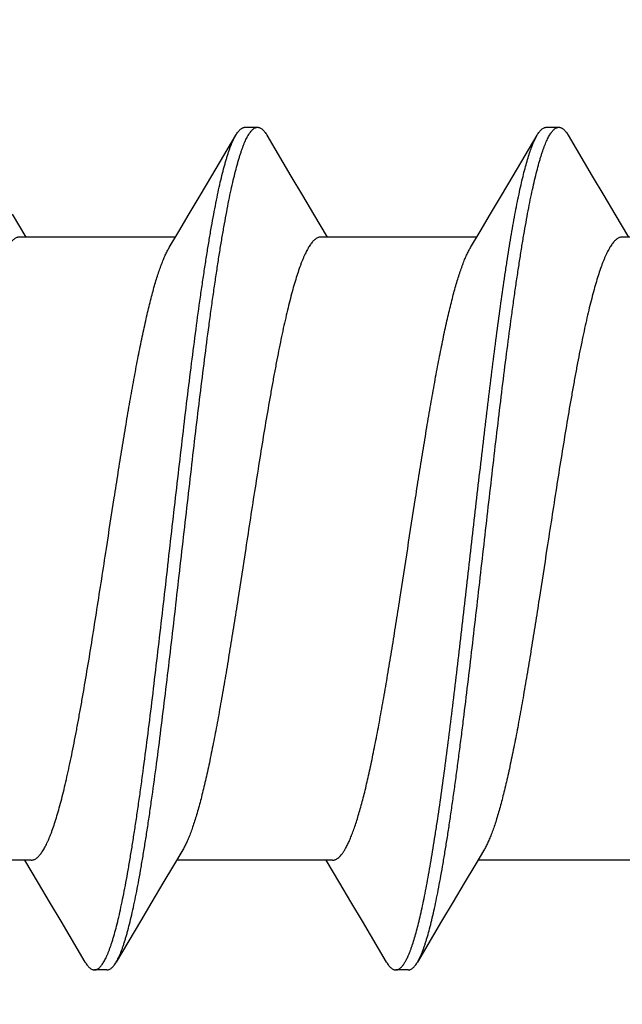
# Model space of a CAD drawing. Header units: feet. Extents: x -114 to 1432, y 355 to 669.
# Tile 168 of 197: x 1247.308 to 1247.579, y 495.983 to 496.426. Entities that reach past the tile are written whole.
import ezdxf

# ---------------------------------------------------------------- set-up
doc = ezdxf.new("R2010")
doc.units = ezdxf.units.FT
doc.header["$MEASUREMENT"] = 0
doc.layers.add('-HARDWARE', color=7, linetype='Continuous')
doc.layers.add('G-ANNO-DIM', color=2, linetype='Continuous')
doc.styles.add('Arial', font='arial.ttf')
doc.dimstyles.new('MS-16A', dxfattribs={"dimscale": 13, "dimtxt": 0.18, "dimasz": 0.18, "dimexe": 0.125, "dimexo": 0.0625, "dimgap": 0.03125, "dimtad": 1, "dimdec": 3, "dimzin": 3, "dimdsep": 46, "dimlunit": 4, "dimtxsty": 'Arial', "dimcen": 0.03125, "dimclrd": 2, "dimclre": 2, "dimclrt": 7, "dimadec": 1, "dimazin": 0, "dimtfac": 1, "dimtdec": 3, "dimtofl": 0, "dimtmove": 0, "dimatfit": 3, "dimfxl": 1, "dimtolj": 1, "dimtzin": 0, "dimarcsym": 0})

# ---------------------------------------------------------------- blocks, each defined once
blk = doc.blocks.new('*D636')
at = {"layer": 'Defpoints', "color": 0, "transparency": 16777216}
for p in [(1248.54362, 504.18809), (1239.0406, 456.18809), (1248.54362, 456.18809)]:
    blk.add_point(p, dxfattribs=at)
at = {"layer": 'G-ANNO-DIM', "color": 2, "lineweight": -2, "transparency": 16777216}
for p, q in [((1247.73112, 504.18809), (1237.4156, 504.18809)), ((1239.0406, 501.84809), (1239.0406, 458.52809)), ((1247.73112, 456.18809), (1237.4156, 456.18809))]:
    blk.add_line(p, q, dxfattribs=at)
at = {"layer": 'G-ANNO-DIM', "color": 2, "transparency": 16777216}
for points in [[(1238.6506, 501.84809), (1239.4306, 501.84809), (1239.0406, 504.18809)], [(1238.6506, 458.52809), (1239.4306, 458.52809), (1239.0406, 456.18809)]]:
    blk.add_solid(points, dxfattribs=at)
at = {"layer": 'G-ANNO-DIM', "color": 7, "transparency": 16777216, "insert": (1237.43961, 480.18809), "char_height": 2.34, "attachment_point": 5, "rotation": 90, "style": 'Arial'}
blk.add_mtext('\\A1;4\'-0"', dxfattribs=at)
blk = doc.blocks.new('2.5IN_LAGSCREW')
at = {"layer": '-HARDWARE', "color": 7}
for p, q in [((1219.53118, 512.07626), (1219.52557, 512.07626)), ((1219.66677, 512.07626), (1219.66116, 512.07626)), ((1219.54619, 512.05435), (1219.53538, 512.07268)), ((1219.68178, 512.05435), (1219.67097, 512.07268)), ((1219.5004, 512.03719), (1219.49424, 512.02684)), ((1219.63599, 512.03719), (1219.62982, 512.02684)), ((1219.77158, 512.03719), (1219.76541, 512.02684)), ((1219.42692, 512.02684), (1219.49703, 512.02684)), ((1219.56251, 512.02684), (1219.63262, 512.02684)), ((1219.6981, 512.02684), (1219.76821, 512.02684)), ((1219.55908, 511.75111), (1219.56346, 511.74376)), ((1219.49192, 511.74617), (1219.56203, 511.74617)), ((1219.62412, 511.73578), (1219.63031, 511.74617)), ((1219.62751, 511.74617), (1219.69762, 511.74617)), ((1219.75971, 511.73578), (1219.7659, 511.74617)), ((1219.7631, 511.74617), (1219.83321, 511.74617)), ((1219.57833, 511.71869), (1219.58916, 511.70032)), ((1219.71392, 511.71869), (1219.72475, 511.70032)), ((1219.58916, 511.70032), (1219.58761, 511.70344)), ((1219.59336, 511.69674), (1219.59897, 511.69674)), ((1219.72895, 511.69674), (1219.73456, 511.69674))]:
    blk.add_line(p, q, dxfattribs=at)
for points in [[(1219.52137, 512.07268), (1219.51054, 512.05431), (1219.50535, 512.04555), (1219.5004, 512.03719)], [(1219.65696, 512.07268), (1219.64613, 512.05431), (1219.64094, 512.04555), (1219.63599, 512.03719)], [(1219.56533, 512.02211), (1219.56106, 512.02927), (1219.55633, 512.03723), (1219.55137, 512.04558), (1219.54619, 512.05435)], [(1219.70092, 512.02211), (1219.69665, 512.02927), (1219.69192, 512.03723), (1219.68696, 512.04558), (1219.68178, 512.05435)], [(1219.6948, 511.75089), (1219.69905, 511.74376), (1219.70378, 511.73581), (1219.70874, 511.72745), (1219.71392, 511.71869)], [(1219.56346, 511.74376), (1219.56819, 511.73581), (1219.57315, 511.72745), (1219.57833, 511.71869)], [(1219.60317, 511.70032), (1219.61398, 511.71866), (1219.61917, 511.72742), (1219.62412, 511.73578)], [(1219.73876, 511.70032), (1219.74957, 511.71866), (1219.75476, 511.72742), (1219.75971, 511.73578)]]:
    blk.add_lwpolyline(points, dxfattribs=at)
for points, knots in [([(1219.52557, 512.07626), (1219.52548, 512.07626), (1219.5253, 512.07625), (1219.52504, 512.07621), (1219.52478, 512.07614), (1219.52442, 512.076), (1219.52397, 512.07576), (1219.52344, 512.07536), (1219.52292, 512.07485), (1219.52239, 512.07423), (1219.52187, 512.0735), (1219.52154, 512.07297), (1219.52137, 512.07268)], [0, 0, 0, 0, 0.045699, 0.091916, 0.13915, 0.18787, 0.29134, 0.405275, 0.531793, 0.672419, 0.828232, 1, 1, 1, 1]), ([(1219.58761, 511.70344), (1219.58745, 511.70382), (1219.58711, 511.70463), (1219.58663, 511.70589), (1219.58615, 511.70724), (1219.58566, 511.70868), (1219.58518, 511.71021), (1219.58452, 511.71243), (1219.58369, 511.71541), (1219.58273, 511.71926), (1219.58176, 511.72345), (1219.5808, 511.72796), (1219.57983, 511.7328), (1219.57886, 511.73794), (1219.57789, 511.74338), (1219.57693, 511.74912), (1219.57596, 511.75513), (1219.57499, 511.7614), (1219.57402, 511.76793), (1219.57306, 511.77469), (1219.57209, 511.78169), (1219.57112, 511.78889), (1219.57015, 511.79629), (1219.56918, 511.80387), (1219.56788, 511.8143), (1219.56626, 511.82767), (1219.56433, 511.84405), (1219.5624, 511.86077), (1219.55982, 511.88336), (1219.55726, 511.90595), (1219.55467, 511.92836), (1219.55274, 511.94475), (1219.55081, 511.96068), (1219.54888, 511.976), (1219.54725, 511.98834), (1219.54594, 511.99782), (1219.54497, 512.0046), (1219.54401, 512.01115), (1219.54304, 512.01744), (1219.54207, 512.02347), (1219.5411, 512.02922), (1219.54014, 512.03468), (1219.53917, 512.03985), (1219.5382, 512.04471), (1219.53723, 512.04924), (1219.53627, 512.05345), (1219.5353, 512.05733), (1219.53448, 512.06033), (1219.53382, 512.06257), (1219.53334, 512.06411), (1219.53285, 512.06556), (1219.53237, 512.06693), (1219.53188, 512.0682), (1219.5314, 512.06938), (1219.53092, 512.07047), (1219.53043, 512.07147), (1219.52995, 512.07237), (1219.52947, 512.07319), (1219.52898, 512.0739), (1219.5285, 512.07453), (1219.52801, 512.07506), (1219.52753, 512.07549), (1219.52704, 512.07583), (1219.52655, 512.07608), (1219.52606, 512.07623), (1219.52573, 512.07626), (1219.52557, 512.07626)], [0, 0, 0, 0, 0.003326, 0.006876, 0.010651, 0.01465, 0.018874, 0.023322, 0.032883, 0.043322, 0.054625, 0.066773, 0.079745, 0.093519, 0.108069, 0.123367, 0.139386, 0.156093, 0.173458, 0.191446, 0.210021, 0.229148, 0.248789, 0.268905, 0.289457, 0.331702, 0.37519, 0.419575, 0.464504, 0.554561, 0.598971, 0.642497, 0.684793, 0.725522, 0.764364, 0.78298, 0.80101, 0.81842, 0.835176, 0.851245, 0.866595, 0.881199, 0.895029, 0.90806, 0.920267, 0.931631, 0.942133, 0.951757, 0.956236, 0.960492, 0.964523, 0.96833, 0.971912, 0.97527, 0.978405, 0.981318, 0.984013, 0.986493, 0.988764, 0.990834, 0.992714, 0.994418, 0.995968, 0.997389, 0.998719, 1, 1, 1, 1]), ([(1219.53538, 512.07268), (1219.53521, 512.07297), (1219.53488, 512.0735), (1219.53435, 512.07423), (1219.53383, 512.07485), (1219.53331, 512.07536), (1219.53278, 512.07576), (1219.53233, 512.076), (1219.53197, 512.07614), (1219.53171, 512.07621), (1219.53144, 512.07625), (1219.53127, 512.07626), (1219.53118, 512.07626)], [0, 0, 0, 0, 0.171767, 0.327582, 0.468206, 0.594725, 0.708661, 0.812129, 0.86085, 0.908084, 0.954301, 1, 1, 1, 1]), ([(1219.66116, 512.07626), (1219.66107, 512.07626), (1219.66089, 512.07625), (1219.66063, 512.07621), (1219.66036, 512.07614), (1219.66001, 512.076), (1219.65956, 512.07576), (1219.65903, 512.07536), (1219.65851, 512.07485), (1219.65798, 512.07423), (1219.65746, 512.0735), (1219.65713, 512.07297), (1219.65696, 512.07268)], [0, 0, 0, 0, 0.045699, 0.091915, 0.13915, 0.187871, 0.29134, 0.405274, 0.531793, 0.672418, 0.828232, 1, 1, 1, 1]), ([(1219.72475, 511.70032), (1219.72458, 511.70062), (1219.72424, 511.70124), (1219.72374, 511.70223), (1219.72325, 511.70332), (1219.72275, 511.70451), (1219.72225, 511.70579), (1219.72176, 511.70717), (1219.72126, 511.70865), (1219.72077, 511.71021), (1219.72027, 511.71188), (1219.71959, 511.71427), (1219.71875, 511.7175), (1219.71776, 511.72164), (1219.71677, 511.72612), (1219.71578, 511.73095), (1219.71479, 511.73611), (1219.7138, 511.74159), (1219.71281, 511.74737), (1219.71181, 511.75345), (1219.71082, 511.75981), (1219.70983, 511.76644), (1219.70848, 511.77578), (1219.70681, 511.788), (1219.70484, 511.80328), (1219.70286, 511.81927), (1219.70088, 511.83582), (1219.6989, 511.8528), (1219.69626, 511.87588), (1219.69363, 511.89906), (1219.69098, 511.92212), (1219.68901, 511.93906), (1219.68703, 511.95555), (1219.68505, 511.97147), (1219.68338, 511.98429), (1219.68204, 511.99416), (1219.68105, 512.00124), (1219.68006, 512.00806), (1219.67906, 512.01463), (1219.67807, 512.02093), (1219.67708, 512.02695), (1219.67609, 512.03266), (1219.6751, 512.03807), (1219.67411, 512.04316), (1219.67312, 512.04791), (1219.67213, 512.05232), (1219.67114, 512.05638), (1219.67029, 512.05954), (1219.66962, 512.06188), (1219.66912, 512.0635), (1219.66862, 512.06503), (1219.66813, 512.06646), (1219.66763, 512.0678), (1219.66714, 512.06904), (1219.66664, 512.07018), (1219.66614, 512.07123), (1219.66565, 512.07218), (1219.66515, 512.07303), (1219.66466, 512.07378), (1219.66416, 512.07444), (1219.66367, 512.07499), (1219.66317, 512.07545), (1219.66267, 512.07581), (1219.66217, 512.07607), (1219.66166, 512.07622), (1219.66132, 512.07626), (1219.66116, 512.07626)], [0, 0, 0, 0, 0.002665, 0.005556, 0.008677, 0.012029, 0.015615, 0.019435, 0.023489, 0.027776, 0.032297, 0.037049, 0.047241, 0.05834, 0.070327, 0.083182, 0.09688, 0.111395, 0.126699, 0.142762, 0.159551, 0.177033, 0.195172, 0.233269, 0.273528, 0.315616, 0.359183, 0.403864, 0.449287, 0.540835, 0.586194, 0.630769, 0.674188, 0.716089, 0.756123, 0.775336, 0.793959, 0.811954, 0.829284, 0.845914, 0.86181, 0.87694, 0.891275, 0.904787, 0.917449, 0.92924, 0.940138, 0.950126, 0.954774, 0.959191, 0.963374, 0.967323, 0.971039, 0.97452, 0.977769, 0.980787, 0.983576, 0.986141, 0.988487, 0.990622, 0.992557, 0.994308, 0.995894, 0.997345, 0.998699, 1, 1, 1, 1]), ([(1219.67097, 512.07268), (1219.6708, 512.07297), (1219.67047, 512.0735), (1219.66994, 512.07423), (1219.66942, 512.07485), (1219.6689, 512.07536), (1219.66837, 512.07576), (1219.66792, 512.076), (1219.66756, 512.07614), (1219.6673, 512.07621), (1219.66703, 512.07625), (1219.66686, 512.07626), (1219.66677, 512.07626)], [0, 0, 0, 0, 0.171768, 0.327582, 0.468207, 0.594726, 0.70866, 0.812129, 0.86085, 0.908085, 0.954301, 1, 1, 1, 1]), ([(1219.59323, 511.70344), (1219.59307, 511.7038), (1219.59276, 511.70454), (1219.59231, 511.70571), (1219.59186, 511.70695), (1219.59124, 511.70877), (1219.59047, 511.71123), (1219.58957, 511.71442), (1219.58867, 511.71791), (1219.58777, 511.7217), (1219.58687, 511.72577), (1219.58597, 511.73013), (1219.58507, 511.73476), (1219.58417, 511.73966), (1219.58326, 511.74481), (1219.58236, 511.75022), (1219.58146, 511.75586), (1219.58023, 511.76383), (1219.57871, 511.77431), (1219.57691, 511.78747), (1219.57511, 511.80132), (1219.57331, 511.81576), (1219.57151, 511.8307), (1219.56971, 511.84604), (1219.5673, 511.86695), (1219.56491, 511.88803), (1219.5625, 511.90911), (1219.5607, 511.92476), (1219.5589, 511.94014), (1219.5571, 511.95515), (1219.5553, 511.96967), (1219.5535, 511.98361), (1219.5517, 511.99687), (1219.55018, 512.00745), (1219.54895, 512.0155), (1219.54805, 512.02121), (1219.54715, 512.02668), (1219.54625, 512.03191), (1219.54534, 512.03688), (1219.54444, 512.04159), (1219.54354, 512.04602), (1219.54264, 512.05018), (1219.54174, 512.05405), (1219.54084, 512.05762), (1219.53994, 512.0609), (1219.53917, 512.06343), (1219.53855, 512.06531), (1219.5381, 512.0666), (1219.53765, 512.06781), (1219.5372, 512.06894), (1219.53675, 512.06999), (1219.5363, 512.07096), (1219.53585, 512.07185), (1219.53553, 512.07242), (1219.53538, 512.07268)], [0, 0, 0, 0, 0.003141, 0.00648, 0.010018, 0.013754, 0.021819, 0.030672, 0.040303, 0.050701, 0.061852, 0.073739, 0.086345, 0.09965, 0.113632, 0.128269, 0.143536, 0.159408, 0.192858, 0.228394, 0.265773, 0.304738, 0.345022, 0.386345, 0.428423, 0.513674, 0.556257, 0.598419, 0.639867, 0.680315, 0.719484, 0.757105, 0.792918, 0.826679, 0.842718, 0.85816, 0.872978, 0.887149, 0.900648, 0.913455, 0.925548, 0.93691, 0.947524, 0.957374, 0.966449, 0.974739, 0.978588, 0.982238, 0.98569, 0.988944, 0.992, 0.99486, 0.997526, 1, 1, 1, 1]), ([(1219.73456, 511.69674), (1219.7344, 511.69674), (1219.73406, 511.69678), (1219.73355, 511.69694), (1219.73305, 511.69719), (1219.73255, 511.69755), (1219.73205, 511.69801), (1219.73156, 511.69856), (1219.73106, 511.69922), (1219.73057, 511.69997), (1219.73007, 511.70082), (1219.72958, 511.70177), (1219.72908, 511.70282), (1219.72858, 511.70397), (1219.72809, 511.70521), (1219.72759, 511.70654), (1219.7271, 511.70798), (1219.7266, 511.7095), (1219.7261, 511.71112), (1219.72543, 511.71346), (1219.72458, 511.71662), (1219.72359, 511.72068), (1219.7226, 511.72509), (1219.72161, 511.72985), (1219.72062, 511.73493), (1219.71963, 511.74034), (1219.71864, 511.74606), (1219.71765, 511.75207), (1219.71666, 511.75837), (1219.71566, 511.76494), (1219.71467, 511.77177), (1219.71368, 511.77884), (1219.71234, 511.78871), (1219.71067, 511.80154), (1219.70869, 511.81745), (1219.70671, 511.83395), (1219.70474, 511.85089), (1219.70209, 511.87395), (1219.69946, 511.89712), (1219.69682, 511.9202), (1219.69484, 511.93718), (1219.69286, 511.95374), (1219.69088, 511.96972), (1219.68891, 511.985), (1219.68724, 511.99723), (1219.68589, 512.00656), (1219.6849, 512.01319), (1219.68391, 512.01955), (1219.68291, 512.02563), (1219.68192, 512.03141), (1219.68093, 512.03689), (1219.67994, 512.04205), (1219.67895, 512.04688), (1219.67796, 512.05137), (1219.67697, 512.05551), (1219.67613, 512.05873), (1219.67545, 512.06113), (1219.67495, 512.06279), (1219.67446, 512.06436), (1219.67396, 512.06583), (1219.67347, 512.06721), (1219.67297, 512.06849), (1219.67247, 512.06968), (1219.67198, 512.07077), (1219.67148, 512.07177), (1219.67114, 512.07239), (1219.67097, 512.07268)], [0, 0, 0, 0, 0.001301, 0.002655, 0.004106, 0.005692, 0.007443, 0.009378, 0.011513, 0.013859, 0.016424, 0.019213, 0.022231, 0.02548, 0.028961, 0.032677, 0.036626, 0.040809, 0.045226, 0.049874, 0.059862, 0.07076, 0.082551, 0.095213, 0.108725, 0.12306, 0.13819, 0.154086, 0.170716, 0.188046, 0.206041, 0.224664, 0.243877, 0.283911, 0.325812, 0.369231, 0.413806, 0.459165, 0.550713, 0.596136, 0.640817, 0.684384, 0.726472, 0.766731, 0.804828, 0.822967, 0.840449, 0.857238, 0.873301, 0.888605, 0.90312, 0.916818, 0.929673, 0.94166, 0.952759, 0.962951, 0.967703, 0.972224, 0.976511, 0.980565, 0.984385, 0.987971, 0.991323, 0.994444, 0.997335, 1, 1, 1, 1]), ([(1219.49703, 512.02684), (1219.49721, 512.02684), (1219.49757, 512.02681), (1219.4981, 512.02668), (1219.49864, 512.02646), (1219.49917, 512.02616), (1219.4997, 512.02578), (1219.50023, 512.02531), (1219.50076, 512.02476), (1219.50129, 512.02413), (1219.50182, 512.02341), (1219.50235, 512.02262), (1219.50288, 512.02174), (1219.5034, 512.02078), (1219.50393, 512.01973), (1219.50446, 512.01861), (1219.50499, 512.01741), (1219.50552, 512.01613), (1219.50605, 512.01478), (1219.50677, 512.01282), (1219.50767, 512.01018), (1219.50872, 512.00679), (1219.50978, 512.0031), (1219.51084, 511.99914), (1219.51189, 511.9949), (1219.51295, 511.99041), (1219.51401, 511.98566), (1219.51506, 511.98067), (1219.51612, 511.97546), (1219.51718, 511.97004), (1219.51824, 511.96441), (1219.51929, 511.95859), (1219.52072, 511.95051), (1219.5225, 511.94004), (1219.5246, 511.92711), (1219.52671, 511.91379), (1219.52882, 511.90021), (1219.53022, 511.89109), (1219.53093, 511.8865)], [0, 0, 0, 0, 0.003625, 0.007342, 0.011232, 0.015371, 0.019817, 0.02462, 0.029816, 0.035434, 0.041496, 0.048019, 0.055015, 0.062492, 0.070456, 0.078913, 0.087863, 0.097308, 0.107248, 0.117681, 0.140014, 0.164281, 0.190444, 0.218455, 0.24826, 0.279799, 0.313003, 0.347801, 0.384116, 0.421866, 0.460966, 0.501325, 0.542853, 0.629022, 0.718672, 0.810966, 0.905036, 1, 1, 1, 1]), ([(1219.63262, 512.02684), (1219.6328, 512.02684), (1219.63316, 512.02681), (1219.63369, 512.02668), (1219.63423, 512.02646), (1219.63476, 512.02616), (1219.63529, 512.02578), (1219.63582, 512.02531), (1219.63635, 512.02476), (1219.63688, 512.02413), (1219.63741, 512.02341), (1219.63794, 512.02262), (1219.63847, 512.02174), (1219.63899, 512.02078), (1219.63952, 512.01973), (1219.64005, 512.01861), (1219.64058, 512.01741), (1219.64111, 512.01613), (1219.64164, 512.01478), (1219.64236, 512.01282), (1219.64326, 512.01018), (1219.64431, 512.00679), (1219.64537, 512.0031), (1219.64643, 511.99914), (1219.64748, 511.9949), (1219.64854, 511.99041), (1219.6496, 511.98566), (1219.65065, 511.98067), (1219.65171, 511.97546), (1219.65277, 511.97004), (1219.65382, 511.96441), (1219.65488, 511.95859), (1219.65631, 511.95051), (1219.65809, 511.94004), (1219.66019, 511.92711), (1219.6623, 511.91379), (1219.66441, 511.90021), (1219.66581, 511.89109), (1219.66652, 511.8865)], [0, 0, 0, 0, 0.003625, 0.007342, 0.011232, 0.015371, 0.019817, 0.02462, 0.029816, 0.035434, 0.041496, 0.048019, 0.055015, 0.062492, 0.070456, 0.078913, 0.087863, 0.097308, 0.107248, 0.117681, 0.140014, 0.164281, 0.190444, 0.218455, 0.24826, 0.279799, 0.313003, 0.347801, 0.384116, 0.421866, 0.460966, 0.501325, 0.542853, 0.629022, 0.718672, 0.810966, 0.905036, 1, 1, 1, 1]), ([(1219.76821, 512.02684), (1219.76839, 512.02684), (1219.76875, 512.02681), (1219.76928, 512.02668), (1219.76982, 512.02646), (1219.77035, 512.02616), (1219.77088, 512.02578), (1219.77141, 512.02531), (1219.77194, 512.02476), (1219.77247, 512.02413), (1219.773, 512.02341), (1219.77353, 512.02262), (1219.77406, 512.02174), (1219.77458, 512.02078), (1219.77511, 512.01973), (1219.77564, 512.01861), (1219.77617, 512.01741), (1219.7767, 512.01613), (1219.77723, 512.01478), (1219.77795, 512.01282), (1219.77885, 512.01018), (1219.7799, 512.00679), (1219.78096, 512.0031), (1219.78202, 511.99914), (1219.78307, 511.9949), (1219.78413, 511.99041), (1219.78518, 511.98566), (1219.78624, 511.98067), (1219.7873, 511.97546), (1219.78836, 511.97004), (1219.78941, 511.96441), (1219.79047, 511.95859), (1219.7919, 511.95051), (1219.79368, 511.94004), (1219.79578, 511.92711), (1219.79789, 511.91379), (1219.8, 511.90021), (1219.8014, 511.89109), (1219.80211, 511.8865)], [0, 0, 0, 0, 0.003625, 0.007342, 0.011232, 0.015371, 0.019817, 0.02462, 0.029816, 0.035434, 0.041496, 0.048019, 0.055015, 0.062492, 0.070456, 0.078913, 0.087863, 0.097308, 0.107248, 0.117681, 0.140014, 0.164281, 0.190444, 0.218455, 0.24826, 0.279799, 0.313003, 0.347801, 0.384116, 0.421866, 0.460966, 0.501325, 0.542853, 0.629022, 0.718672, 0.810966, 0.905036, 1, 1, 1, 1]), ([(1219.59361, 511.8865), (1219.59244, 511.89413), (1219.59069, 511.90551), (1219.58833, 511.92057), (1219.58657, 511.93156), (1219.5848, 511.94226), (1219.58304, 511.95258), (1219.58128, 511.96246), (1219.57952, 511.97183), (1219.57803, 511.97929), (1219.57684, 511.98496), (1219.57595, 511.98896), (1219.57507, 511.9928), (1219.57419, 511.99646), (1219.57331, 511.99993), (1219.57243, 512.00322), (1219.57154, 512.0063), (1219.57066, 512.00919), (1219.56978, 512.01187), (1219.5689, 512.01435), (1219.56802, 512.0166), (1219.56714, 512.01864), (1219.56626, 512.02047), (1219.56564, 512.02159), (1219.56533, 512.02211)], [0, 0, 0, 0, 0.166713, 0.248705, 0.329069, 0.407282, 0.482834, 0.555238, 0.624027, 0.688765, 0.719486, 0.749045, 0.777396, 0.804498, 0.830311, 0.854798, 0.877927, 0.899668, 0.919997, 0.938894, 0.956344, 0.972342, 0.986889, 1, 1, 1, 1]), ([(1219.7292, 511.8865), (1219.72803, 511.89413), (1219.72628, 511.90551), (1219.72392, 511.92057), (1219.72215, 511.93156), (1219.72039, 511.94226), (1219.71863, 511.95258), (1219.71687, 511.96246), (1219.71511, 511.97183), (1219.71362, 511.97929), (1219.71243, 511.98496), (1219.71154, 511.98896), (1219.71066, 511.9928), (1219.70978, 511.99646), (1219.7089, 511.99993), (1219.70802, 512.00322), (1219.70713, 512.0063), (1219.70625, 512.00919), (1219.70537, 512.01187), (1219.70449, 512.01435), (1219.70361, 512.0166), (1219.70273, 512.01864), (1219.70185, 512.02047), (1219.70123, 512.02159), (1219.70092, 512.02211)], [0, 0, 0, 0, 0.166713, 0.248705, 0.329069, 0.407282, 0.482834, 0.555238, 0.624027, 0.688765, 0.719486, 0.749045, 0.777396, 0.804498, 0.830311, 0.854798, 0.877927, 0.899668, 0.919997, 0.938894, 0.956344, 0.972342, 0.986889, 1, 1, 1, 1]), ([(1219.53093, 511.8865), (1219.5321, 511.87891), (1219.53384, 511.86758), (1219.53619, 511.85259), (1219.53794, 511.84164), (1219.5397, 511.83098), (1219.54145, 511.8207), (1219.5432, 511.81085), (1219.54495, 511.8015), (1219.54643, 511.79406), (1219.54763, 511.78841), (1219.54851, 511.7844), (1219.54938, 511.78057), (1219.55026, 511.77691), (1219.55114, 511.77343), (1219.55202, 511.77014), (1219.55289, 511.76705), (1219.55377, 511.76415), (1219.55465, 511.76145), (1219.55553, 511.75897), (1219.5564, 511.75669), (1219.55728, 511.75463), (1219.55815, 511.75278), (1219.55877, 511.75164), (1219.55908, 511.75111)], [0, 0, 0, 0, 0.166257, 0.248037, 0.328209, 0.406255, 0.481671, 0.553975, 0.622706, 0.68743, 0.718163, 0.747746, 0.776135, 0.803287, 0.829164, 0.853728, 0.876947, 0.898793, 0.919239, 0.938265, 0.955858, 0.972008, 0.986719, 1, 1, 1, 1]), ([(1219.62176, 511.75111), (1219.62145, 511.75164), (1219.62084, 511.75278), (1219.61996, 511.75463), (1219.61908, 511.75669), (1219.61821, 511.75897), (1219.61733, 511.76145), (1219.61645, 511.76415), (1219.61558, 511.76705), (1219.6147, 511.77014), (1219.61382, 511.77343), (1219.61294, 511.77691), (1219.61206, 511.78057), (1219.61119, 511.7844), (1219.61031, 511.78841), (1219.60912, 511.79406), (1219.60763, 511.8015), (1219.60588, 511.81085), (1219.60413, 511.8207), (1219.60238, 511.83098), (1219.60063, 511.84164), (1219.59887, 511.85259), (1219.59652, 511.86758), (1219.59478, 511.87891), (1219.59361, 511.8865)], [0, 0, 0, 0, 0.013281, 0.027992, 0.044142, 0.061735, 0.080761, 0.101207, 0.123053, 0.146272, 0.170836, 0.196713, 0.223865, 0.252254, 0.281837, 0.31257, 0.377294, 0.446025, 0.518329, 0.593745, 0.671791, 0.751963, 0.833743, 1, 1, 1, 1]), ([(1219.66652, 511.8865), (1219.66769, 511.87887), (1219.66944, 511.86749), (1219.6718, 511.85244), (1219.67357, 511.84144), (1219.67533, 511.83074), (1219.67709, 511.82042), (1219.67885, 511.81054), (1219.68061, 511.80117), (1219.6821, 511.79371), (1219.68329, 511.78805), (1219.68418, 511.78404), (1219.68506, 511.7802), (1219.68594, 511.77655), (1219.68682, 511.77307), (1219.6877, 511.76979), (1219.68859, 511.7667), (1219.68947, 511.76381), (1219.69035, 511.76113), (1219.69123, 511.75866), (1219.69211, 511.7564), (1219.69299, 511.75436), (1219.69387, 511.75254), (1219.69449, 511.75141), (1219.6948, 511.75089)], [0, 0, 0, 0, 0.166713, 0.248705, 0.329069, 0.407282, 0.482834, 0.555238, 0.624027, 0.688765, 0.719486, 0.749045, 0.777396, 0.804498, 0.830311, 0.854798, 0.877927, 0.899668, 0.919997, 0.938894, 0.956344, 0.972342, 0.986889, 1, 1, 1, 1]), ([(1219.7631, 511.74617), (1219.76292, 511.74617), (1219.76256, 511.7462), (1219.76203, 511.74633), (1219.76149, 511.74654), (1219.76096, 511.74684), (1219.76043, 511.74722), (1219.7599, 511.74769), (1219.75937, 511.74824), (1219.75884, 511.74887), (1219.75831, 511.74959), (1219.75778, 511.75039), (1219.75725, 511.75127), (1219.75673, 511.75223), (1219.7562, 511.75327), (1219.75567, 511.75439), (1219.75514, 511.75559), (1219.75461, 511.75687), (1219.75408, 511.75823), (1219.75336, 511.76018), (1219.75246, 511.76282), (1219.75141, 511.76622), (1219.75035, 511.7699), (1219.74929, 511.77387), (1219.74824, 511.7781), (1219.74718, 511.7826), (1219.74612, 511.78734), (1219.74507, 511.79233), (1219.74401, 511.79754), (1219.74295, 511.80297), (1219.7419, 511.8086), (1219.74084, 511.81441), (1219.73941, 511.82249), (1219.73763, 511.83296), (1219.73553, 511.84589), (1219.73342, 511.85921), (1219.73131, 511.87279), (1219.72991, 511.88192), (1219.7292, 511.8865)], [0, 0, 0, 0, 0.003625, 0.007342, 0.011232, 0.015371, 0.019817, 0.02462, 0.029816, 0.035434, 0.041496, 0.048019, 0.055015, 0.062492, 0.070456, 0.078913, 0.087863, 0.097308, 0.107248, 0.117681, 0.140014, 0.164281, 0.190444, 0.218455, 0.24826, 0.279799, 0.313003, 0.347801, 0.384116, 0.421866, 0.460966, 0.501325, 0.542853, 0.629022, 0.718672, 0.810966, 0.905036, 1, 1, 1, 1]), ([(1219.62751, 511.74617), (1219.62739, 511.74617), (1219.62715, 511.74618), (1219.62679, 511.74624), (1219.62643, 511.74634), (1219.62593, 511.74652), (1219.62532, 511.74686), (1219.6246, 511.74742), (1219.62388, 511.74812), (1219.62316, 511.74898), (1219.62244, 511.74999), (1219.62199, 511.75072), (1219.62176, 511.75111)], [0, 0, 0, 0, 0.045505, 0.091538, 0.13861, 0.187197, 0.290505, 0.404429, 0.531072, 0.671923, 0.828011, 1, 1, 1, 1]), ([(1219.59897, 511.69674), (1219.59885, 511.69674), (1219.59861, 511.69676), (1219.59825, 511.69684), (1219.59789, 511.69698), (1219.59753, 511.69716), (1219.59717, 511.6974), (1219.59681, 511.69769), (1219.59645, 511.69804), (1219.59609, 511.69843), (1219.59573, 511.69888), (1219.59537, 511.69938), (1219.59501, 511.69993), (1219.59465, 511.70053), (1219.59429, 511.70118), (1219.5938, 511.70215), (1219.59345, 511.70291), (1219.59323, 511.70344)], [0, 0, 0, 0, 0.039027, 0.078877, 0.120323, 0.164051, 0.210646, 0.260589, 0.314265, 0.371984, 0.433988, 0.500473, 0.571589, 0.647458, 0.728175, 0.813808, 1, 1, 1, 1]), ([(1219.59336, 511.69674), (1219.59327, 511.69674), (1219.5931, 511.69675), (1219.59283, 511.6968), (1219.59257, 511.69687), (1219.59221, 511.697), (1219.59176, 511.69725), (1219.59124, 511.69765), (1219.59071, 511.69816), (1219.59019, 511.69878), (1219.58966, 511.6995), (1219.58933, 511.70004), (1219.58916, 511.70032)], [0, 0, 0, 0, 0.045699, 0.091916, 0.13915, 0.187871, 0.29134, 0.405277, 0.531796, 0.672419, 0.828231, 1, 1, 1, 1]), ([(1219.60317, 511.70032), (1219.603, 511.70004), (1219.60267, 511.6995), (1219.60215, 511.69878), (1219.60163, 511.69816), (1219.6011, 511.69765), (1219.60057, 511.69725), (1219.60012, 511.697), (1219.59977, 511.69687), (1219.5995, 511.6968), (1219.59924, 511.69675), (1219.59906, 511.69674), (1219.59897, 511.69674)], [0, 0, 0, 0, 0.171768, 0.327581, 0.468207, 0.594725, 0.70866, 0.81213, 0.86085, 0.908084, 0.954301, 1, 1, 1, 1]), ([(1219.72895, 511.69674), (1219.72886, 511.69674), (1219.72869, 511.69675), (1219.72833, 511.69681), (1219.72788, 511.69696), (1219.72735, 511.69725), (1219.72682, 511.69765), (1219.7263, 511.69816), (1219.72578, 511.69878), (1219.72525, 511.6995), (1219.72492, 511.70004), (1219.72475, 511.70032)], [0, 0, 0, 0, 0.045704, 0.091926, 0.187779, 0.29126, 0.405209, 0.53174, 0.672382, 0.828213, 1, 1, 1, 1]), ([(1219.73876, 511.70032), (1219.73859, 511.70004), (1219.73826, 511.6995), (1219.73774, 511.69878), (1219.73721, 511.69816), (1219.73669, 511.69765), (1219.73616, 511.69725), (1219.73571, 511.697), (1219.73536, 511.69687), (1219.73509, 511.6968), (1219.73483, 511.69675), (1219.73465, 511.69674), (1219.73456, 511.69674)], [0, 0, 0, 0, 0.171767, 0.327581, 0.468207, 0.594724, 0.708661, 0.812129, 0.86085, 0.908084, 0.954301, 1, 1, 1, 1])]:
    blk.add_open_spline(points, degree=3, knots=knots, dxfattribs=at)

msp = doc.modelspace()

# ---------------------------------------------------------------- block references
at = {"layer": '-HARDWARE', "xscale": -1}
msp.add_blockref('2.5IN_LAGSCREW', (2467.07624, -15.69841), dxfattribs=at)

# ---------------------------------------------------------------- dimensions: what is measured, and where the dimension line sits
at = {"layer": 'G-ANNO-DIM'}
dim = msp.add_linear_dim(base=(1239.0406, 456.18809), p1=(1248.54362, 504.18809), p2=(1248.54362, 456.18809), angle=90, dimstyle='MS-16A', dxfattribs=at)
dim.commit()
dim.dimension.update_dxf_attribs({"geometry": '*D636', "text_midpoint": (1239.0406, 480.18809), "dimtype": 160})

doc.saveas('drawing.dxf')
